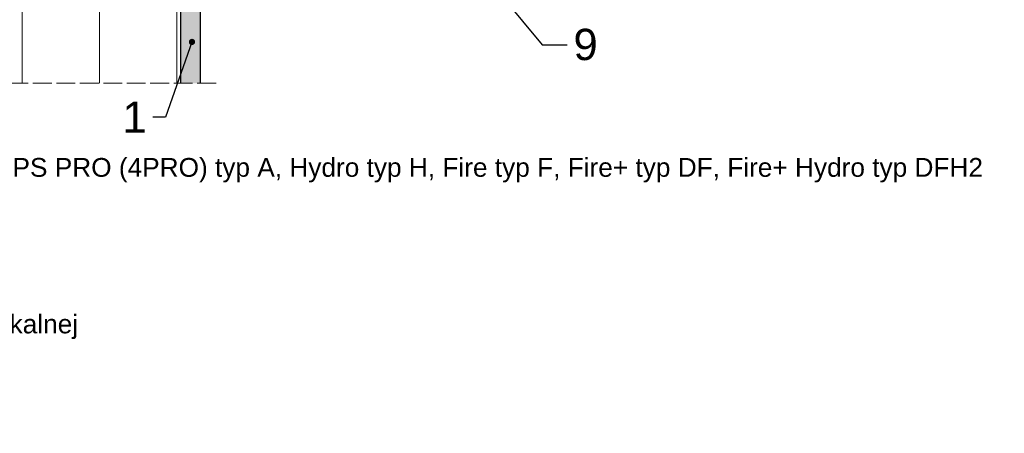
# Model space of a CAD drawing. Header units: millimetres. Extents: x -716 to 4054, y 815 to 2754.
# Tile 34 of 36: x 3424 to 4054, y 2037 to 2301. Entities that reach past the tile are written whole.
import ezdxf
from ezdxf import colors
from ezdxf.entities.mleader import LeaderData, LeaderLine
from ezdxf.math import Vec2, Vec3

# ---------------------------------------------------------------- set-up
doc = ezdxf.new("R2010")
doc.units = ezdxf.units.MM
doc.linetypes.add('ACAD_ISO02W100', pattern=[15, 12, -3])
for name, color, linetype, lineweight in [('_ISOVER WELNA', 7, 'BATTING', 9), ('_RIGIPS G-K', 7, 'Continuous', 25), ('_RIGIPS PROFIL', 7, 'Continuous', 18), ('KRESKOWANIE', 7, 'Continuous', 9), ('OPISY', 7, 'Continuous', 9), ('PRZERYWANA', 7, 'ACAD_ISO02W100', 9)]:
    doc.layers.add(name, color=color, linetype=linetype, lineweight=lineweight)
doc.styles.get("Standard").update_dxf_attribs({"font": 'arial.ttf'})
doc.linetypes.add('BATTING', pattern='A,0.00254,-2.54,[134,ltypeshp.shx,S=2.54,R=0,X=-2.54,Y=0],-5.08,[134,ltypeshp.shx,S=2.54,R=180,X=2.54,Y=0],-2.54', length=10.16254)

# ---------------------------------------------------------------- blocks, each defined once
blk = doc.blocks.new('_Dot')
at = {"color": 0, "linetype": 'ByBlock', "lineweight": -2}
blk.add_line((-0.5, 0), (-1, 0), dxfattribs=at)
at = {"color": 0, "linetype": 'ByBlock', "const_width": 0.5}
blk.add_lwpolyline([(-0.25, 0, 1), (0.25, 0, 1)], format="xyb", close=True, dxfattribs=at)

msp = doc.modelspace()

# ---------------------------------------------------------------- hatches: boundary and pattern name
at = {"layer": 'KRESKOWANIE'}
h = msp.add_hatch(dxfattribs=at)
h.set_pattern_fill('DOTS', color=256, scale=2, angle=225, style=0)
h.set_pattern_definition([(225, (921.989, 576.7117), (1.122532, -3.367596), [0, -3.175])])
h.paths.add_polyline_path([(3539.75, 2689.08), (3527.25, 2689.08), (3527.25, 2260.88), (3539.75, 2260.88)])

# ---------------------------------------------------------------- linework, layer by layer
at = {"layer": '_ISOVER WELNA', "ltscale": 4.8}
msp.add_line((3475.25, 2260.88), (3475.25, 2688.73), dxfattribs=at)
at = {"layer": '_RIGIPS G-K'}
for p, q in [((3527.25, 2260.88), (3527.25, 2694.08)), ((3539.75, 2260.88), (3539.75, 2694.08))]:
    msp.add_line(p, q, dxfattribs=at)
at = {"layer": '_RIGIPS PROFIL', "lineweight": 9}
for p, q in [((3425.85, 2260.88), (3425.85, 2670.68)), ((3524.65, 2260.88), (3524.65, 2670.68))]:
    msp.add_line(p, q, dxfattribs=at)
at = {"layer": 'PRZERYWANA'}
msp.add_line((3549.75, 2260.88), (3400.75, 2260.88), dxfattribs=at)

# ---------------------------------------------------------------- texts
at = {"insert": (3060.04, 2213.14), "char_height": 12, "width": 1008.8081, "attachment_point": 1}
msp.add_mtext('1. Opłytowanie z płyt gipsowo-kartonowych RIGIPS PRO (4PRO) typ A, Hydro typ H, Fire typ F, Fire+ typ DF, Fire+ Hydro typ DFH2\\P2. Taśma uszczelniająca piankowa RIGIPS\\P3. Profil poziomy RIGIPS UW 100 ULTRASTIL\\P4. Profil słupkowy RIGIPS CW 100 ULTRASTIL\\P5. Profil przejściowy RIGIPS UD 30 ULTRASTIL\\P6. Wypełnienie z wełny mineralnej szklanej lub skalnej\\P7. Tasma spoinowa RIGIPS\\P8. Tasma samoprzylepna (poślizgowa)\\P9. Sufit podwieszany RIGIPS', dxfattribs=at)

# ---------------------------------------------------------------- leaders
at = {"layer": 'OPISY'}
ml = msp.add_multileader_mtext('Standard', dxfattribs=at)
ml.set_content('9', color=256)
ml.set_leader_properties()
ml.set_arrow_properties(name='DOT')
ml.build(insert=Vec2(0, 0))
ml.multileader.update_dxf_attribs({"dogleg_length": 16})
ctx = ml.context
ctx.base_point, ctx.char_height, ctx.landing_gap_size, ctx.plane_origin = Vec3(3774.2, 2285.51), 20, 4, Vec3(3726.12, 2324.27)
notes = []
notes.append((ctx, [(0, (1, 1, 0), (3758.2, 2285.51), (1, 0), 16, [(0, [(3726.12, 2324.27)], 0, [])])]))
ctx.mtext.insert, ctx.mtext.flow_direction = Vec3(3778.2, 2295.68), 5
ml = msp.add_multileader_mtext('Standard', dxfattribs=at)
ml.set_content('1', color=256)
ml.set_leader_properties()
ml.set_arrow_properties(name='DOT')
ml.build(insert=Vec2(0, 0))
ctx = ml.context
ctx.base_point, ctx.char_height, ctx.landing_gap_size, ctx.plane_origin = Vec3(3494.04, 2239.21), 20, 4, Vec3(3305.14, 2095.55)
ctx.text_align_type = 2
notes.append((ctx, [(1, (1, 1, 0), (3517.41, 2239.21), (-1, 0), 8, [(0, [(3534.36, 2287.26)], 0, [])])]))
ctx.mtext.insert, ctx.mtext.alignment, ctx.mtext.flow_direction = Vec3(3505.41, 2249.21), 3, 5
for ctx, leaders in notes:
    for number, flags, end, landing, length, lines in leaders:
        leader = LeaderData()
        leader.index, (leader.has_last_leader_line, leader.has_dogleg_vector, leader.attachment_direction) = number, flags
        leader.last_leader_point, leader.dogleg_vector, leader.dogleg_length = Vec3(end), Vec3(landing), length
        for number, points, colour, breaks in lines:
            line = LeaderLine()
            line.index, line.vertices, line.color, line.breaks = number, Vec3.list(points), colors.encode_raw_color(colour), breaks
            leader.lines.append(line)
        ctx.leaders.append(leader)

doc.saveas('drawing.dxf')
